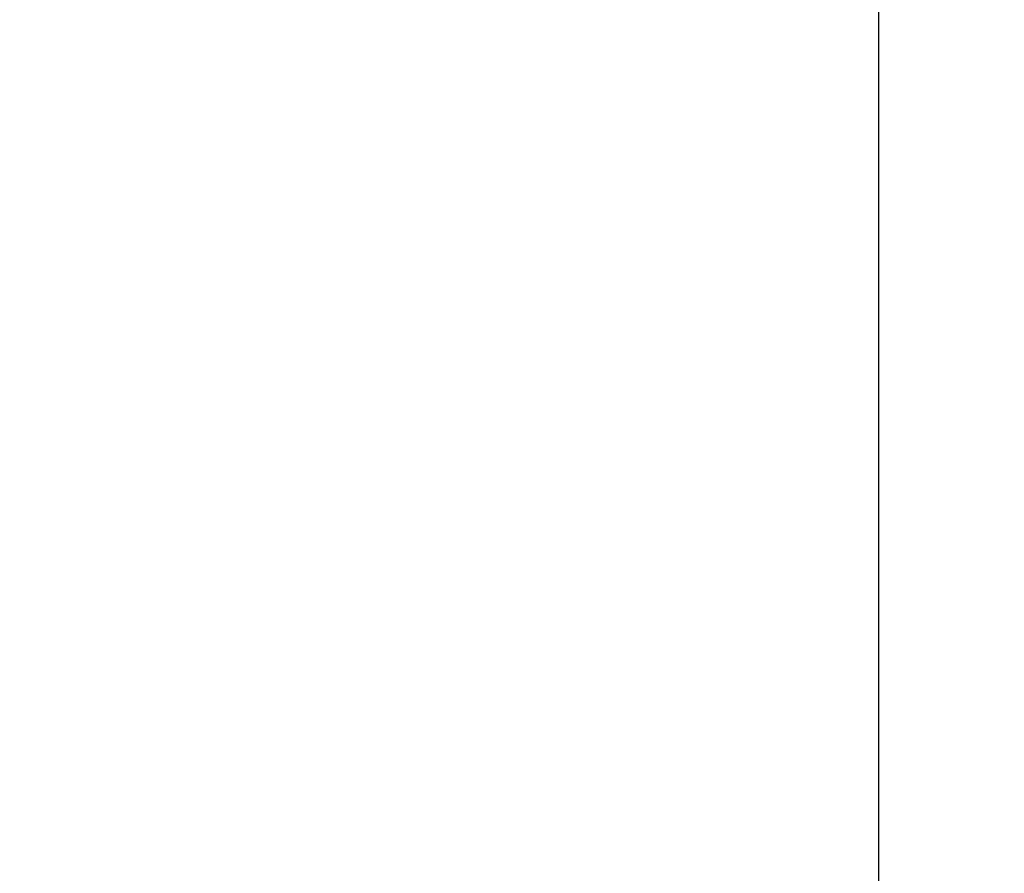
# Model space of a CAD drawing. Header units: inches. Extents: x -77 to 299, y -110 to 144.
# Tile 57 of 138: x 5.63763 to 5.64257, y -38.97451 to -38.97022. Entities that reach past the tile are written whole.
import ezdxf

# ---------------------------------------------------------------- set-up
doc = ezdxf.new("R2010")
doc.units = ezdxf.units.IN
doc.header["$MEASUREMENT"] = 0
doc.layers.get('DEFPOINTS').update_dxf_attribs({"color": 8})
for name, color, linetype in [('MFB-M-S', 8, 'Continuous'), ('SVA-M-D', 42, 'Continuous'), ('SVD-M-D', 42, 'Continuous')]:
    doc.layers.add(name, color=color, linetype=linetype)
doc.styles.get("Standard").update_dxf_attribs({"font": 'txt.shx'})
doc.dimstyles.get("Standard").update_dxf_attribs({"dimtxt": 0.18, "dimasz": 0.18, "dimexe": 0.18, "dimexo": 0.0625, "dimgap": 0.09, "dimtad": 0, "dimtih": 1, "dimtoh": 1, "dimdec": 4, "dimzin": 0, "dimdsep": 46, "dimtxsty": 'Standard', "dimcen": 0.09, "dimadec": 0, "dimazin": 0, "dimtfac": 1, "dimtdec": 4, "dimtofl": 0, "dimtmove": 0, "dimatfit": 3, "dimfxl": 0, "dimtolj": 1, "dimtzin": 0, "dimarcsym": 0})

# ---------------------------------------------------------------- blocks, each defined once
blk = doc.blocks.new('*D702')
at = {"layer": 'DEFPOINTS', "color": 0}
for p in [(5.1919382, -25.2735573), (17.1169118, -37.5235573), (17.1169118, -38.4735573)]:
    blk.add_point(p, dxfattribs=at)
at = {"layer": 'SVD-M-D', "color": 0, "lineweight": -2}
blk.add_line((17.1169118, -37.5548073), (17.1169118, -38.4735573), dxfattribs=at)
at = {"layer": 'SVD-M-D', "color": 0, "insert": (17.1169118, -38.7510573), "char_height": 0.09, "attachment_point": 5, "rotation": 90}
blk.add_mtext('\\A1;11.9250', dxfattribs=at)
blk = doc.blocks.new('*D822')
at = {"layer": 'DEFPOINTS', "color": 0}
for p in [(5.1919382, -25.2735573), (20.3549676, -38.2735573), (20.3549676, -38.4740872)]:
    blk.add_point(p, dxfattribs=at)
at = {"layer": 'SVD-M-D', "color": 0, "lineweight": -2}
blk.add_line((20.3549676, -38.3048073), (20.3549676, -38.4740872), dxfattribs=at)
at = {"layer": 'SVD-M-D', "color": 0, "insert": (20.3549676, -38.7515872), "char_height": 0.09, "attachment_point": 5, "rotation": 90}
blk.add_mtext('\\A1;15.1630', dxfattribs=at)
blk = doc.blocks.new('*D1395')
at = {"layer": 'DEFPOINTS', "color": 0}
for p in [(5.1919382, -25.2735573), (17.1169118, -37.5235573), (17.1169118, -38.4735573)]:
    blk.add_point(p, dxfattribs=at)
at = {"layer": 'SVA-M-D', "color": 0, "lineweight": -2}
blk.add_line((17.1169118, -37.5548073), (17.1169118, -38.4735573), dxfattribs=at)
at = {"layer": 'SVA-M-D', "color": 0, "insert": (17.1169118, -38.7510573), "char_height": 0.09, "attachment_point": 5, "rotation": 90}
blk.add_mtext('\\A1;11.9250', dxfattribs=at)

msp = doc.modelspace()

# ---------------------------------------------------------------- linework, layer by layer
at = {"layer": 'MFB-M-S'}
msp.add_lwpolyline([(4.2519382, -36.3235525), (4.2519382, -39.4735573), (5.6419382, -39.4735573), (5.6419382, -38.3485573), (5.1419729, -38.3485573), (5.1419729, -36.3235525)], close=True, dxfattribs=at)

# ---------------------------------------------------------------- dimensions: what is measured, and where the dimension line sits
at = {"layer": 'SVA-M-D'}
dim = msp.add_ordinate_dim(feature_location=(17.1169118, -37.5235573), offset=(0, -0.95), dtype=1, origin=(5.1919382, -25.2735573), dimstyle='Standard', override={"dimscale": 0.5}, dxfattribs=at)
dim.commit()
dim.dimension.update_dxf_attribs({"geometry": '*D1395', "text_midpoint": (17.1169118, -38.7510573)})
at = {"layer": 'SVD-M-D'}
for feature_location, offset, picture, middle in [((17.1169118, -37.5235573), (0, -0.95), '*D702', (17.1169118, -38.7510573)), ((20.3549676, -38.2735573), (0, -0.20053), '*D822', (20.3549676, -38.7515872))]:
    dim = msp.add_ordinate_dim(feature_location=feature_location, offset=offset, dtype=1, origin=(5.1919382, -25.2735573), dimstyle='Standard', override={"dimscale": 0.5}, dxfattribs=at)
    dim.commit()
    dim.dimension.update_dxf_attribs({"geometry": picture, "text_midpoint": middle})

doc.saveas('drawing.dxf')
